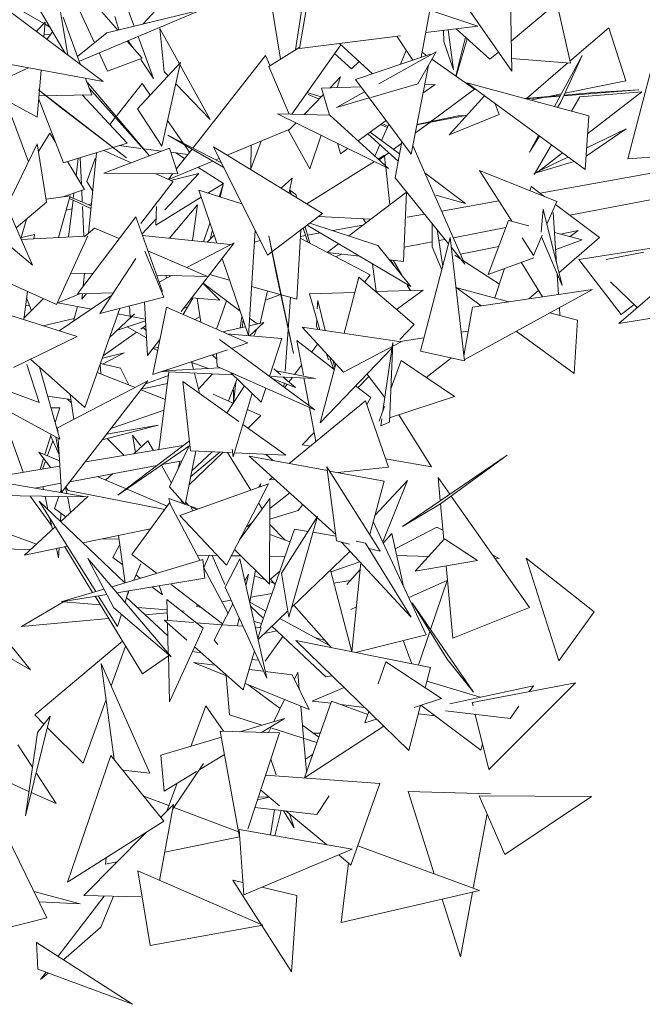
# Model space of a CAD drawing. Header units: millimetres. Extents: x -14485 to 13127, y -18923 to 3272.
# Tile 104 of 119: x 12238 to 12405, y 1885 to 2150. Entities that reach past the tile are written whole.
import ezdxf

# ---------------------------------------------------------------- set-up
doc = ezdxf.new("R2010")
doc.units = ezdxf.units.MM
doc.layers.add('G-IMPT', color=7, linetype='Continuous', lineweight=5)

# ---------------------------------------------------------------- blocks, each defined once
blk = doc.blocks.new('ÁRVORES ORNAMENTAIS - Pequeno e Médio Porte - Ipê-roxo-2865575-CORTE_CALÇADA')
at = {"layer": 'G-IMPT', "color": 253, "true_color": 0xaaaaaa}
for p, q in [((8563.34, 2163.17), (8567.25, 2139.02)), ((8628.77, 2164.4), (8629.33, 2135.8)), ((8650.81, 2162.08), (8629.17, 2143.83)), ((8498.07, 2160.04), (8509.42, 2140.63)), ((8510.13, 2140.1), (8506.7, 2160.53)), ((8572.33, 2141.93), (8575.54, 2160.55)), ((8620.25, 2147.88), (8578.96, 2161.71)), ((8503.69, 2148.59), (8485.76, 2158.89)), ((8530.39, 2148.47), (8539, 2157.97)), ((8517.29, 2143.45), (8512.31, 2154.22)), ((8523.52, 2146.81), (8515.17, 2156.4)), ((8525.18, 2155.28), (8527.94, 2147.88)), ((8629.33, 2135.8), (8615.22, 2156.08)), ((8645.08, 2137.96), (8641.43, 2154.17)), ((8519.62, 2133.02), (8491.57, 2153.96)), ((8513.23, 2138.45), (8546, 2152.24)), ((8546, 2152.24), (8520.57, 2146.1)), ((8572.98, 2152.52), (8571.28, 2141.56)), ((8604.97, 2139.53), (8607.27, 2151.63)), ((8504.05, 2148.97), (8501.62, 2146.45)), ((8504.05, 2148.97), (8503.71, 2144.89)), ((8508.84, 2150.31), (8513.56, 2137.54)), ((8522.76, 2150.48), (8523.81, 2146.88)), ((8505.31, 2147.65), (8504.01, 2148.4)), ((8504.54, 2144.28), (8506.05, 2146.39)), ((8540.08, 2137.79), (8534.85, 2147.25)), ((8536.03, 2135.63), (8534.85, 2147.25)), ((8606.23, 2146.14), (8620.25, 2147.88)), ((8611.01, 2146.73), (8611.05, 2143.75)), ((8613.68, 2136.17), (8612.24, 2146.88)), ((8614.4, 2147.15), (8623.44, 2139)), ((8655.37, 2147.46), (8644.96, 2138.5)), ((8659.92, 2133.22), (8655.37, 2147.46)), ((8503.77, 2145.54), (8505.55, 2145.69)), ((8512.74, 2139.76), (8520.57, 2146.1)), ((8530.09, 2139.27), (8526.09, 2143.86)), ((8527.46, 2142.29), (8526.33, 2143.96)), ((8528.98, 2145.08), (8533.17, 2133.84)), ((8572.33, 2141.93), (8599.43, 2145.29)), ((8602.74, 2138.77), (8598.5, 2145.18)), ((8613.68, 2136.17), (8611.05, 2143.75)), ((8616.88, 2144.91), (8614.27, 2134.54)), ((8617.39, 2144.45), (8614.42, 2134.43)), ((8564.13, 2137.05), (8572.39, 2142.26)), ((8570.24, 2124.28), (8583.42, 2142.91)), ((8591.92, 2135.08), (8583.04, 2143.26)), ((8593.67, 2132.42), (8609.01, 2141.02)), ((8599.48, 2137.66), (8601.02, 2141.37)), ((8604.11, 2132.43), (8609.01, 2141.02)), ((8606.48, 2140.04), (8605.24, 2140.92)), ((8625.75, 2140.94), (8623.44, 2139)), ((8479.44, 2140.38), (8519.62, 2133.02)), ((8520.82, 2135.8), (8518.56, 2140.69)), ((8530.09, 2139.27), (8520.82, 2135.8)), ((8533.17, 2133.84), (8529.74, 2138.91)), ((8563.22, 2140.04), (8543.7, 2115.15)), ((8564.42, 2137.23), (8563.22, 2140.04)), ((8581.73, 2140.52), (8586.33, 2136.47)), ((8588.34, 2138.38), (8586.33, 2136.47)), ((8587.39, 2133.54), (8607.51, 2140.39)), ((8619.34, 2130.95), (8607.88, 2139.05)), ((8645.08, 2137.96), (8629.26, 2139.17)), ((8640.76, 2126.33), (8648.25, 2140.04)), ((8642.5, 2127.47), (8648.25, 2140.04)), ((8482.55, 2128.9), (8499.54, 2136.7)), ((8502.97, 2136.07), (8501.9, 2123.47)), ((8528.81, 2125.72), (8540.43, 2138.16)), ((8540.43, 2138.16), (8535.41, 2115.7)), ((8537.07, 2134.56), (8536.03, 2135.63)), ((8548.36, 2122.83), (8540.27, 2137.45)), ((8569.52, 2124.3), (8564.13, 2137.05)), ((8606.93, 2137.37), (8602.36, 2113.48)), ((8644.39, 2138.01), (8633.19, 2128.36)), ((8666.66, 2135.91), (8660.45, 2112.29)), ((8514.91, 2133.88), (8516.54, 2129.49)), ((8580.54, 2131.33), (8583.37, 2134.25)), ((8583.37, 2134.25), (8582.41, 2131.39)), ((8587.39, 2133.54), (8602.36, 2113.48)), ((8659.92, 2133.22), (8643.61, 2129.89)), ((8501.9, 2123.47), (8487.63, 2131.23)), ((8502.22, 2130.78), (8525.86, 2112.54)), ((8502.22, 2130.78), (8508.01, 2126.27)), ((8532.07, 2113.1), (8515.29, 2132.87)), ((8515.9, 2131.21), (8532.03, 2113.08)), ((8530.07, 2132.47), (8523.11, 2123.65)), ((8532.12, 2129.5), (8530.07, 2132.47)), ((8548.36, 2122.83), (8539.14, 2132.4)), ((8578.26, 2131.26), (8588.84, 2131.6)), ((8580.35, 2124.01), (8578.26, 2131.26)), ((8604.11, 2132.43), (8591.46, 2128.72)), ((8605.49, 2129.86), (8608.74, 2132.24)), ((8605.93, 2132.15), (8608.74, 2132.24)), ((8619.34, 2130.95), (8607.55, 2122.24)), ((8650.04, 2123.83), (8617.27, 2132.64)), ((8649.03, 2109.39), (8617.27, 2132.64)), ((8663.45, 2130.77), (8643.28, 2129.18)), ((8651.43, 2130.05), (8663.45, 2130.77)), ((8502.31, 2128.32), (8508.96, 2111.2)), ((8502.39, 2129.2), (8516.54, 2129.49)), ((8526.11, 2116.48), (8513.95, 2129.44)), ((8573.61, 2124.19), (8578.76, 2129.5)), ((8574.33, 2130.07), (8578.19, 2128.91)), ((8574.66, 2129.5), (8577.58, 2128.29)), ((8582.26, 2126.02), (8589.83, 2130.27)), ((8591.07, 2128.61), (8582.26, 2126.02)), ((8621.99, 2129.19), (8612.48, 2118.67)), ((8642.36, 2129.26), (8632.93, 2128.43)), ((8642.28, 2129.1), (8633.11, 2128.38)), ((8638.18, 2128.78), (8634.46, 2128.02)), ((8642.59, 2129.68), (8639.24, 2129)), ((8651.43, 2130.05), (8643.36, 2129.35)), ((8647.58, 2128.88), (8645.35, 2125.09)), ((8664.24, 2130.25), (8647.58, 2128.88)), ((8664.24, 2130.25), (8649.71, 2119.09)), ((8494.49, 2125.13), (8499.57, 2111.49)), ((8525.86, 2112.54), (8508.01, 2126.27)), ((8528.81, 2125.72), (8535.41, 2115.7)), ((8624.89, 2127.06), (8625.95, 2124.14)), ((8641.63, 2126.09), (8642.5, 2127.47)), ((8522.88, 2123.36), (8521.41, 2121.49)), ((8541.14, 2116.46), (8536.94, 2122.53)), ((8566.44, 2124.38), (8580.45, 2124)), ((8566.44, 2124.38), (8596.2, 2109.71)), ((8580.45, 2124), (8596.2, 2109.71)), ((8588.09, 2117.07), (8595.58, 2122.57)), ((8603.87, 2121.38), (8616.97, 2123.94)), ((8603.88, 2121.45), (8614.95, 2123.82)), ((8612.48, 2118.67), (8625.95, 2124.14)), ((8614.95, 2123.82), (8616.97, 2123.94)), ((8650.04, 2123.83), (8649.03, 2109.39)), ((8569.74, 2120.21), (8552.93, 2113.26)), ((8569.41, 2119.87), (8571.41, 2121.93)), ((8569.41, 2119.87), (8575.1, 2109.62)), ((8594.05, 2121.45), (8595.89, 2120.69)), ((8596.29, 2121.61), (8594.38, 2117.16)), ((8594.47, 2121.76), (8596.03, 2121.01)), ((8607.29, 2122.05), (8603.46, 2119.21)), ((8649.28, 2113), (8660.05, 2120.32)), ((8649.44, 2115.19), (8660.05, 2120.32)), ((8505.3, 2119.18), (8502.25, 2114.23)), ((8505.3, 2119.18), (8506.8, 2116.75)), ((8552.01, 2109.95), (8537.01, 2118.59)), ((8551.39, 2111.19), (8537.01, 2118.59)), ((8578.12, 2118.62), (8575.1, 2109.62)), ((8598.83, 2111.63), (8590.66, 2118.95)), ((8599.17, 2113.57), (8591.32, 2119.44)), ((8634.05, 2114.03), (8636.52, 2118.55)), ((8634.05, 2114.03), (8636.77, 2118.36)), ((8501.91, 2116.29), (8493.56, 2099.16)), ((8501.91, 2116.29), (8504.45, 2100.65)), ((8526.11, 2116.48), (8508.96, 2111.2)), ((8519.77, 2114.53), (8527.17, 2111.21)), ((8537.39, 2115.14), (8519.8, 2108.39)), ((8529.74, 2115.06), (8523.96, 2115.81)), ((8535.31, 2114.34), (8530.48, 2114.97)), ((8537.39, 2115.14), (8539.67, 2108.2)), ((8543.48, 2114.87), (8539.25, 2109.48)), ((8542.82, 2114.03), (8541.43, 2116.04)), ((8563.73, 2086.4), (8549.24, 2115.52)), ((8578.55, 2097.6), (8549.24, 2115.52)), ((8559.23, 2109.56), (8562.08, 2117.04)), ((8559.23, 2109.56), (8559.37, 2115.92)), ((8583.35, 2113.59), (8582.52, 2116.45)), ((8583.35, 2113.59), (8585.35, 2115.06)), ((8593.9, 2116.05), (8592.59, 2112.99)), ((8599.68, 2116.42), (8597.51, 2114.81)), ((8598.04, 2107.18), (8599.77, 2116.94)), ((8602.81, 2115.84), (8616.76, 2084.01)), ((8640.01, 2115.99), (8635.35, 2108.05)), ((8644.92, 2097.12), (8745.36, 2116.49)), ((8512.36, 2107.74), (8512.94, 2112.42)), ((8513.77, 2105.44), (8513.43, 2112.57)), ((8517.48, 2112.35), (8515.2, 2106.15)), ((8517.79, 2113.92), (8515.66, 2092.26)), ((8542.35, 2113.42), (8537.75, 2114.02)), ((8539.15, 2113.84), (8541.49, 2112.33)), ((8550.8, 2112.39), (8549.84, 2111.99)), ((8595.16, 2113.28), (8593.45, 2112.21)), ((8596.28, 2113.91), (8593.69, 2111.99)), ((8595.47, 2110.38), (8595.18, 2113.09)), ((8635.28, 2108.34), (8644.42, 2112.76)), ((8642.91, 2113.87), (8636.47, 2108.91)), ((8660.45, 2112.29), (8686.12, 2114.21)), ((8510.02, 2111.53), (8514.65, 2104.02)), ((8549.04, 2111.66), (8537.14, 2106.75)), ((8545.08, 2110.02), (8551.92, 2105.62)), ((8592.43, 2111.57), (8574.32, 2100.19)), ((8596.58, 2099.9), (8595.5, 2110.05)), ((8641.4, 2100.81), (8620.71, 2109.16)), ((8629.34, 2095.52), (8620.71, 2109.16)), ((8635.28, 2108.34), (8646.11, 2111.53)), ((8636.97, 2103.02), (8685.16, 2111.71)), ((8539.67, 2108.2), (8519.8, 2108.39)), ((8533.76, 2108.26), (8538.46, 2106.15)), ((8536.15, 2098.6), (8545.31, 2108.34)), ((8538.26, 2108.22), (8537.12, 2106.75)), ((8537.73, 2106.48), (8545.31, 2108.34)), ((8570.41, 2107.06), (8567.45, 2104.39)), ((8569.54, 2103.11), (8570.41, 2107.06)), ((8598.04, 2107.18), (8612.38, 2089.43)), ((8616.9, 2100.31), (8606.06, 2108.42)), ((8514.65, 2104.02), (8508.56, 2102)), ((8516.8, 2103.78), (8515.2, 2106.15)), ((8538.46, 2106.15), (8529.74, 2094.92)), ((8547.76, 2103.06), (8551.92, 2105.62)), ((8550.75, 2102.11), (8551.88, 2105.38)), ((8551.07, 2102.01), (8551.88, 2105.38)), ((8570.13, 2102.75), (8569.74, 2103.88)), ((8569.74, 2103.88), (8571.39, 2102.67)), ((8634.54, 2104.83), (8634.18, 2103.72)), ((8634.54, 2104.83), (8638.22, 2102.1)), ((8510.76, 2102.3), (8504.33, 2101.42)), ((8510.76, 2102.3), (8507.64, 2091.15)), ((8511.54, 2101.21), (8510.58, 2101.66)), ((8516.39, 2099.64), (8510.68, 2102.04)), ((8511.6, 2101.65), (8511.77, 2103.07)), ((8514.01, 2100.64), (8513.86, 2103.76)), ((8533.79, 2094.44), (8545.95, 2101.94)), ((8556.88, 2100.16), (8545.3, 2103.84)), ((8545.3, 2103.84), (8550.14, 2089.63)), ((8571.63, 2101.83), (8571.39, 2102.67)), ((8601.07, 2103.29), (8585.58, 2091.57)), ((8600.29, 2084.69), (8601.07, 2103.29)), ((8608.97, 2102.53), (8616.9, 2100.31)), ((8493.93, 2099.14), (8500.62, 2083.75)), ((8496.26, 2093.77), (8504.45, 2100.65)), ((8511.25, 2098.88), (8509.69, 2098.49)), ((8510.31, 2091.29), (8511.54, 2101.21)), ((8516.32, 2098.95), (8511.57, 2101.19)), ((8514.45, 2091.51), (8514.06, 2099.51)), ((8516.44, 2100.15), (8515.65, 2099.96)), ((8533.79, 2094.44), (8533.9, 2099.45)), ((8544.92, 2099.9), (8537.4, 2090.97)), ((8544.92, 2099.9), (8543.65, 2090.32)), ((8610.52, 2098.25), (8625.86, 2101.02)), ((8637.2, 2092.55), (8637.73, 2098.79)), ((8642.84, 2078.25), (8637.73, 2098.79)), ((8641.4, 2100.81), (8638.75, 2094.69)), ((8641.04, 2100), (8652.92, 2091.17)), ((8497.56, 2090.79), (8499.06, 2096.12)), ((8512.73, 2076.07), (8528.37, 2096.71)), ((8528.37, 2096.71), (8535.53, 2076.67)), ((8530.02, 2092.09), (8533.83, 2096.14)), ((8563.73, 2086.4), (8578.55, 2097.6)), ((8591.48, 2096.04), (8577.44, 2096.77)), ((8589.44, 2096.14), (8590.17, 2095.05)), ((8601.25, 2096.58), (8605.92, 2097.42)), ((8640.49, 2097.83), (8641.37, 2084.15)), ((8486.14, 2095.87), (8500.62, 2083.75)), ((8514.54, 2091.3), (8517.34, 2093.7)), ((8523.94, 2090.86), (8517.34, 2093.7)), ((8546.55, 2090.01), (8548.29, 2095.04)), ((8574.55, 2089.91), (8573.28, 2093.62)), ((8575.09, 2089.63), (8573.84, 2094.04)), ((8602.24, 2077.96), (8574.37, 2094.44)), ((8593.4, 2088.98), (8575.15, 2095.03)), ((8581.32, 2092.99), (8589.36, 2094.44)), ((8607.96, 2094.9), (8607.97, 2088.62)), ((8613.66, 2091.09), (8627.75, 2093.81)), ((8628.49, 2095.75), (8622.96, 2081.23)), ((8628.49, 2095.75), (8633.92, 2094.31)), ((8687.78, 2093.59), (8658.04, 2068.09)), ((8497.63, 2090.62), (8514.81, 2091.53)), ((8497.66, 2091.15), (8501.18, 2091.92)), ((8501.04, 2090.8), (8501.18, 2091.92)), ((8507.13, 2073.15), (8515.55, 2091.57)), ((8530.15, 2091.73), (8553.83, 2089.24)), ((8549.42, 2091.74), (8547.56, 2089.9)), ((8548.34, 2090.67), (8548.94, 2093.16)), ((8560.41, 2093.07), (8558.67, 2064.8)), ((8566.1, 2081.55), (8564.06, 2091.58)), ((8564.06, 2091.58), (8570.73, 2060)), ((8571.59, 2074.6), (8572.69, 2093.17)), ((8591.27, 2081.17), (8572.56, 2090.96)), ((8572.58, 2091.41), (8573.95, 2091.66)), ((8574.48, 2091.75), (8577.88, 2092.37)), ((8604.83, 2060.61), (8612.83, 2091.13)), ((8610.79, 2083.37), (8609.28, 2093.26)), ((8616.6, 2058.07), (8612.83, 2091.13)), ((8635.13, 2086.35), (8632.15, 2091.08)), ((8637.49, 2091.79), (8635.13, 2086.35)), ((8642.84, 2078.25), (8637.31, 2091.37)), ((8640.83, 2092.48), (8648.23, 2090.52)), ((8652.92, 2091.17), (8641.98, 2081.69)), ((8642.38, 2092.07), (8647.18, 2093.03)), ((8644.98, 2091.38), (8647.18, 2093.03)), ((8647.38, 2085.29), (8682.43, 2090.77)), ((8540.58, 2071.28), (8554.78, 2089.74)), ((8542.07, 2083.08), (8554.78, 2089.74)), ((8560.22, 2089.92), (8561.76, 2090.36)), ((8582.78, 2089.46), (8579.76, 2087.17)), ((8593.4, 2088.98), (8602.24, 2077.96)), ((8600.45, 2088.54), (8607.97, 2089.99)), ((8610.57, 2082.51), (8607.97, 2088.62)), ((8609.73, 2090.33), (8611.39, 2090.65)), ((8613.13, 2088.51), (8616.76, 2084.01)), ((8615.57, 2086.72), (8625.83, 2088.77)), ((8641.13, 2087.91), (8648.23, 2090.52)), ((8518.75, 2070.75), (8528.38, 2085.53)), ((8535.9, 2075.16), (8530.83, 2087.45)), ((8547.6, 2080.71), (8531.64, 2087.56)), ((8551.54, 2085.52), (8558.6, 2064.81)), ((8588.43, 2086.13), (8579.76, 2087.17)), ((8582.07, 2085.98), (8583.58, 2086.71)), ((8614.03, 2086.41), (8615.69, 2085.33)), ((8622.96, 2081.23), (8635.21, 2085.73)), ((8654.71, 2085.21), (8664.83, 2087.19)), ((8591.97, 2084.03), (8592.89, 2076.62)), ((8600.29, 2084.69), (8596.47, 2085.16)), ((8596.73, 2085.12), (8597.81, 2083.48)), ((8597.46, 2085.04), (8599.79, 2081.01)), ((8616.37, 2084.89), (8626, 2078.62)), ((8627.38, 2082.85), (8624.8, 2074.92)), ((8631.88, 2084.51), (8637.59, 2075.24)), ((8658.71, 2070.45), (8647.38, 2085.29)), ((8507.13, 2073.15), (8488.33, 2081.63)), ((8510.99, 2081.59), (8516.81, 2081.45)), ((8514.61, 2081.51), (8514.27, 2078.11)), ((8533.97, 2081.04), (8547.6, 2080.71)), ((8534.63, 2079.19), (8537.98, 2080.94)), ((8536.65, 2080.25), (8536.53, 2080.98)), ((8553.52, 2079.7), (8548.21, 2081.2)), ((8566.1, 2081.55), (8570.73, 2060)), ((8588.27, 2080.47), (8584.29, 2065.45)), ((8588.27, 2080.47), (8603.13, 2067.77)), ((8591.27, 2081.17), (8589.77, 2079.18)), ((8641.55, 2081.29), (8641.9, 2075.88)), ((8546.42, 2078.87), (8550.92, 2074.34)), ((8556.34, 2071.43), (8546.46, 2078.92)), ((8571.59, 2074.6), (8559.49, 2078.02)), ((8601.25, 2078.5), (8602.16, 2076.93)), ((8601.25, 2078.28), (8602.14, 2076.93)), ((8628.55, 2073.91), (8614.35, 2077.74)), ((8621.08, 2072.81), (8614.36, 2077.69)), ((8655.83, 2079.24), (8663.01, 2072.35)), ((8498.32, 2069.12), (8499.27, 2076.7)), ((8499.06, 2075), (8500.38, 2071.5)), ((8513.54, 2076.09), (8507.41, 2073.64)), ((8507.81, 2066.11), (8521.97, 2075.69)), ((8512.73, 2076.07), (8522.38, 2076.32)), ((8515.14, 2076.14), (8513.92, 2074.57)), ((8514.08, 2076.11), (8513.92, 2074.57)), ((8518.75, 2070.75), (8535.9, 2075.16)), ((8543.69, 2074.91), (8541.07, 2070.49)), ((8543.39, 2074.94), (8550.92, 2074.34)), ((8544.89, 2074.82), (8545.87, 2068.39)), ((8561.82, 2068.16), (8563.73, 2076.82)), ((8567.21, 2075.84), (8563.18, 2074.32)), ((8569.89, 2075.08), (8568.45, 2055.25)), ((8575.04, 2076.03), (8587.2, 2076.43)), ((8577.78, 2066.41), (8575.04, 2076.03)), ((8592.78, 2076.62), (8605.55, 2077.05)), ((8598.42, 2071.8), (8605.55, 2077.05)), ((8616.57, 2058.31), (8651, 2077.21)), ((8618.77, 2072.47), (8651, 2077.21)), ((8636.53, 2076.96), (8633.94, 2074.7)), ((8498.36, 2069.47), (8503.61, 2074.74)), ((8498.78, 2072.82), (8499.84, 2072.94)), ((8516.45, 2071.96), (8507.41, 2073.64)), ((8512.76, 2072.64), (8511.64, 2068.7)), ((8526.73, 2072.8), (8526.87, 2069.79)), ((8530.74, 2073.83), (8531.52, 2059.5)), ((8536.64, 2072.44), (8532.94, 2054.4)), ((8536.64, 2072.44), (8558.49, 2062.84)), ((8542.27, 2072.53), (8541.29, 2072.2)), ((8552.78, 2074.13), (8550.08, 2066.54)), ((8577.12, 2071.98), (8577.22, 2074.25)), ((8579.27, 2066.19), (8577.22, 2074.25)), ((8616.45, 2059.36), (8618.77, 2072.47)), ((8642.13, 2072.35), (8642.27, 2070.21)), ((8695.73, 2074.11), (8658.04, 2068.09)), ((8658.71, 2070.45), (8662.19, 2073.14)), ((8492.59, 2070.93), (8512.65, 2064.58)), ((8524.13, 2072.13), (8514.73, 2045.51)), ((8527.32, 2069.93), (8521.36, 2064.3)), ((8526.86, 2070.02), (8523.6, 2070.63)), ((8526.87, 2069.79), (8528.01, 2070.61)), ((8530.99, 2069.25), (8527.12, 2069.97)), ((8545.64, 2069.91), (8544.25, 2069.1)), ((8556.4, 2066.88), (8556.88, 2069.84)), ((8647.02, 2068.93), (8639.56, 2070.94)), ((8511.84, 2069.4), (8503.48, 2067.48)), ((8531.01, 2068.79), (8523.45, 2066.27)), ((8526.06, 2067.14), (8531.26, 2064.19)), ((8529.74, 2066.59), (8531.08, 2067.54)), ((8530.33, 2067.01), (8531.15, 2066.18)), ((8551.78, 2065.79), (8557.78, 2067.21)), ((8556.97, 2067.02), (8557.19, 2068.93)), ((8558.84, 2067.46), (8562.74, 2068.38)), ((8562.74, 2068.38), (8558.95, 2064.77)), ((8560.93, 2067.95), (8558.96, 2069.45)), ((8584.13, 2055.03), (8573.08, 2067.1)), ((8599.66, 2063.19), (8573.08, 2067.1)), ((8576.91, 2067.39), (8576.99, 2069.16)), ((8577.28, 2066.48), (8576.91, 2067.39)), ((8603.13, 2067.77), (8599.31, 2063.77)), ((8647.02, 2068.93), (8646.1, 2054.65)), ((8495.51, 2056.29), (8512.65, 2064.58)), ((8519.63, 2059.4), (8528.54, 2065.74)), ((8567.57, 2064), (8552.84, 2065.32)), ((8560.88, 2066.61), (8560.12, 2064.67)), ((8615.73, 2065.73), (8617.63, 2066.02)), ((8646.1, 2054.65), (8630.51, 2065.97)), ((8531.52, 2059.5), (8534.81, 2063.77)), ((8532.94, 2061.35), (8534.44, 2061.7)), ((8550.84, 2063.77), (8576.43, 2044.87)), ((8554.07, 2061.39), (8558.49, 2062.84)), ((8564.3, 2053.83), (8567.57, 2064)), ((8571.66, 2063.53), (8573.4, 2054.18)), ((8571.66, 2063.53), (8581.6, 2055.85)), ((8577.22, 2062.58), (8575.63, 2060.46)), ((8584.13, 2055.03), (8599.66, 2063.19)), ((8597.41, 2062.94), (8594.74, 2044.66)), ((8597.41, 2062.94), (8596.48, 2041.59)), ((8599.4, 2063.23), (8605.77, 2064.21)), ((8525.28, 2060.23), (8519.42, 2058.78)), ((8519.44, 2057.18), (8525.28, 2060.23)), ((8532.93, 2061.33), (8534.26, 2060.85)), ((8532.94, 2054.4), (8552.98, 2061.02)), ((8550.13, 2058.5), (8548.91, 2059.68)), ((8550.21, 2056.5), (8550.06, 2060.06)), ((8597.21, 2061.58), (8577.92, 2041.43)), ((8580.08, 2058.3), (8579.61, 2059.97)), ((8604.83, 2060.61), (8616.6, 2058.07)), ((8502.48, 2046.86), (8471.78, 2057.89)), ((8502.48, 2046.86), (8499.15, 2057.08)), ((8500.1, 2058.51), (8514.73, 2045.51)), ((8502.54, 2056.34), (8507.98, 2036.98)), ((8518.85, 2057.19), (8518.96, 2054.56)), ((8518.9, 2057.3), (8524.28, 2056.09)), ((8543.13, 2057.68), (8547.89, 2055.97)), ((8543.85, 2055.78), (8543.33, 2057.84)), ((8550.21, 2056.5), (8576.43, 2044.87)), ((8572.9, 2056.86), (8571.03, 2054.38)), ((8582.11, 2057.24), (8577.92, 2041.43)), ((8581.68, 2055.64), (8580.48, 2058.59)), ((8581.83, 2056.18), (8581.34, 2058.08)), ((8599.65, 2058.18), (8596.87, 2050.52)), ((8613.95, 2048.43), (8599.65, 2058.18)), ((8606.38, 2053.59), (8613.16, 2058.81)), ((8518.05, 2054.91), (8528.17, 2050.92)), ((8526.48, 2051.59), (8524.28, 2056.09)), ((8537.17, 2054.11), (8530.85, 2051.74)), ((8534.59, 2034.2), (8537.29, 2055.04)), ((8554.5, 2054.29), (8535.16, 2055.14)), ((8535.93, 2055.39), (8551.06, 2056.13)), ((8545.47, 2049.34), (8544.11, 2054.74)), ((8545.18, 2050.46), (8548.97, 2054.53)), ((8562.08, 2046.97), (8553.89, 2054.87)), ((8576.62, 2053.31), (8564.3, 2053.85)), ((8565.49, 2055.86), (8567.33, 2054.26)), ((8576.62, 2053.31), (8566.11, 2055.32)), ((8567.98, 2053.69), (8571.25, 2050.85)), ((8590.98, 2053.82), (8588.06, 2050.85)), ((8595.26, 2048.22), (8590.45, 2054.52)), ((8507.98, 2036.98), (8481.96, 2051.15)), ((8507.37, 2040.02), (8531.6, 2052.72)), ((8508.47, 2022.73), (8531.6, 2052.72)), ((8536.89, 2051.94), (8529.87, 2050.47)), ((8543.08, 2033.92), (8541.03, 2052.52)), ((8541.03, 2052.52), (8556.08, 2041.73)), ((8557.53, 2051.36), (8552.93, 2044.17)), ((8555.61, 2053.21), (8553.3, 2047.33)), ((8554.59, 2046.79), (8555.24, 2052.25)), ((8565.49, 2053.17), (8571.25, 2050.85)), ((8568.22, 2052.07), (8568.14, 2051)), ((8569.03, 2051.74), (8568.35, 2050.84)), ((8570.42, 2053.58), (8569.5, 2052.37)), ((8573.54, 2053.45), (8574.93, 2045.98)), ((8587.41, 2051.35), (8591.51, 2048.19)), ((8510.96, 2047.63), (8504.71, 2048.6)), ((8511.72, 2042.3), (8510.76, 2049.04)), ((8529.74, 2050.3), (8536.34, 2047.7)), ((8549.2, 2049.09), (8554.54, 2046.69)), ((8559.65, 2049.32), (8554.55, 2032.25)), ((8554.64, 2050.25), (8554.59, 2046.79)), ((8562.08, 2046.97), (8563.29, 2050.7)), ((8613.95, 2048.43), (8596.54, 2042.77)), ((8511.08, 2046.76), (8510.06, 2047.77)), ((8590.1, 2047.33), (8569.58, 2030.48)), ((8596.2, 2029.48), (8590.1, 2047.33)), ((8590.44, 2046.33), (8591.51, 2048.19)), ((8595.15, 2045.79), (8593.73, 2041.86)), ((8491.85, 2045.42), (8498.12, 2028.12)), ((8505.61, 2045.41), (8507.97, 2045.4)), ((8507.97, 2045.4), (8506.71, 2041.48)), ((8521.72, 2039.9), (8535.97, 2044.83)), ((8558.35, 2044.98), (8561.97, 2043.35)), ((8561.97, 2043.35), (8558.51, 2040)), ((8575.02, 2045.5), (8576.72, 2036.35)), ((8599.03, 2043.58), (8607.82, 2029.59)), ((8534.36, 2040.81), (8519.34, 2036.83)), ((8534.36, 2040.81), (8520.51, 2038.34)), ((8557.16, 2040.96), (8568.7, 2032.69)), ((8594.42, 2042.45), (8594.15, 2040.61)), ((8594.15, 2040.61), (8596.48, 2041.59)), ((8505.68, 2038.23), (8503.96, 2032.88)), ((8507.83, 2032.79), (8505.54, 2037.82)), ((8507.37, 2040.02), (8507.44, 2038.88)), ((8529.74, 2035.23), (8527.47, 2038.07)), ((8527.47, 2038.07), (8528.27, 2033.45)), ((8576.26, 2038.84), (8573.01, 2035.53)), ((8504.65, 2032.6), (8506.12, 2036.54)), ((8507.82, 2032.93), (8506.91, 2037.56)), ((8507.55, 2037.21), (8508.47, 2022.73)), ((8514.87, 2030.91), (8541.13, 2035.29)), ((8525.28, 2032.65), (8520.71, 2037.19)), ((8542.79, 2036.55), (8523.58, 2022)), ((8542.92, 2035.33), (8523.58, 2022)), ((8531.65, 2036.58), (8527.87, 2033.08)), ((8531.65, 2036.58), (8533.11, 2033.95)), ((8542.72, 2035.19), (8537.47, 2024.18)), ((8575.26, 2035.15), (8573.01, 2035.53)), ((8502.33, 2033.57), (8507.93, 2031.22)), ((8502.33, 2033.57), (8505.57, 2029.36)), ((8541.61, 2019.46), (8544.5, 2033.85)), ((8551.8, 2033.5), (8542.65, 2024.65)), ((8543.08, 2033.92), (8554.03, 2033.4)), ((8550.96, 2033.54), (8543.1, 2026.9)), ((8548.92, 2033.64), (8543.42, 2028.5)), ((8553.04, 2033.44), (8559.23, 2023.34)), ((8554.27, 2034.35), (8554.55, 2032.25)), ((8554.88, 2033.36), (8568.7, 2032.69)), ((8565.19, 2031.3), (8563.43, 2032.94)), ((8599.95, 2013.59), (8628.11, 2032.68)), ((8610.23, 2019.64), (8628.11, 2032.68)), ((8503.64, 2031.87), (8502.68, 2028.88)), ((8503.3, 2028.98), (8504.02, 2030.91)), ((8510.69, 2025.61), (8534.07, 2029.94)), ((8535.26, 2030.05), (8537.95, 2025.19)), ((8535.49, 2030.21), (8540.81, 2031.2)), ((8540.2, 2030.91), (8539.68, 2028.82)), ((8579.84, 2028.57), (8558.8, 2032.49)), ((8582.05, 2011.44), (8558.8, 2032.49)), ((8607.82, 2029.59), (8595.44, 2031.7)), ((8515.03, 2021.51), (8478.73, 2027.69)), ((8487.05, 2026.27), (8508.02, 2029.77)), ((8522.09, 2027.72), (8520.26, 2026.03)), ((8579.7, 2029.62), (8582.27, 2009.7)), ((8579.7, 2029.62), (8594.03, 2006.95)), ((8595.03, 2025.74), (8580.43, 2028.46)), ((8596.2, 2029.48), (8582.61, 2028.06)), ((8501.25, 2023.86), (8508.31, 2025.17)), ((8518.03, 2026.97), (8536.81, 2019.07)), ((8563.97, 2025.03), (8540.19, 2016.57)), ((8563.97, 2025.03), (8552.76, 2003.24)), ((8562, 2025), (8561.45, 2024.13)), ((8562, 2025), (8561.66, 2024.21)), ((8565.09, 2026.8), (8564.29, 2026.14)), ((8565.49, 2026.26), (8564.29, 2026.14)), ((8595.03, 2025.74), (8591.2, 2011.43)), ((8592.57, 2016.54), (8601.33, 2025.91)), ((8601.33, 2025.91), (8594.7, 2009.47)), ((8612.71, 2022.24), (8609.54, 2026.75)), ((8610.11, 2020.48), (8609.54, 2026.75)), ((8476.2, 2022.14), (8515.03, 2021.51)), ((8503.46, 2024.27), (8503.64, 2023.45)), ((8508.07, 2022.7), (8508.41, 2023.66)), ((8509.9, 2022.39), (8509.55, 2024.14)), ((8509.57, 2024.16), (8510.26, 2023.26)), ((8536.16, 2018.18), (8510.26, 2023.26)), ((8541.61, 2019.46), (8537.47, 2024.18)), ((8564.39, 2018.39), (8569.72, 2022.6)), ((8500, 2021.76), (8505.75, 2013.86)), ((8525.4, 1998.44), (8502.48, 2020.34)), ((8517.61, 1996.11), (8502.48, 2020.34)), ((8504.03, 2021.69), (8504.81, 2018.12)), ((8506.55, 2018.43), (8507.69, 2021.63)), ((8515.57, 2021.69), (8508.21, 2014.87)), ((8510.85, 2017.55), (8510.06, 2021.59)), ((8537.44, 2019.93), (8527.3, 2006.1)), ((8537.6, 2019.64), (8537.29, 2021.07)), ((8545.05, 2018.3), (8537.29, 2021.07)), ((8537.44, 2019.93), (8545.6, 2004.5)), ((8540.27, 2020.98), (8540.95, 2019.76)), ((8542.52, 2019.2), (8541.75, 2020.16)), ((8564.4, 2021.12), (8556.22, 2009.97)), ((8561.33, 2019.91), (8562.33, 2018.29)), ((8564.4, 2021.12), (8564.31, 1998.13)), ((8572.02, 2017.91), (8573.19, 2019.46)), ((8599.95, 2013.59), (8610.23, 2019.64)), ((8611.07, 2010.02), (8610.19, 2019.64)), ((8634.08, 1991.86), (8613.07, 2021.72)), ((8501.73, 2008.86), (8479.38, 2016.95)), ((8506.55, 2018.43), (8509.61, 2016.17)), ((8508.13, 2014.94), (8508.24, 2017.18)), ((8543.19, 2018.9), (8543.67, 2017.81)), ((8543.19, 2018.9), (8544.66, 2018.16)), ((8564.38, 2015.51), (8572.02, 2017.91)), ((8505.32, 2015.79), (8505.98, 2012.8)), ((8552.76, 2003.24), (8540.19, 2016.57)), ((8558.35, 2013.61), (8559.64, 2014.63)), ((8564.48, 2014.05), (8568.48, 2009.92)), ((8577.17, 2016.25), (8567.5, 2001.09)), ((8577.17, 2016.25), (8569.51, 1989.23)), ((8606.34, 1984.49), (8592.14, 2014.96)), ((8506.75, 2013.51), (8498.49, 2005.87)), ((8514.19, 2009.16), (8532.33, 2012.96)), ((8558.35, 2013.61), (8559.05, 2013.83)), ((8571.03, 2012.89), (8561.79, 1986.42)), ((8569.82, 2009.44), (8564.36, 2011.39)), ((8571.03, 2012.89), (8574.63, 2012.27)), ((8575.97, 2012.03), (8582.11, 2010.97)), ((8594.85, 2009.16), (8597.1, 2011.72)), ((8600.14, 1997.95), (8597.1, 2011.72)), ((8609.2, 2013.36), (8598.02, 2007.54)), ((8609.2, 2013.36), (8610.84, 2012.55)), ((8523.91, 2010.15), (8519.49, 2010.27)), ((8522.24, 2005.24), (8524.1, 2008.76)), ((8525.53, 1998.48), (8523.77, 2011.16)), ((8582.27, 2009.7), (8585.8, 2008.87)), ((8583.64, 2009.38), (8602.3, 1989.23)), ((8590.08, 2009.11), (8587.54, 2009.66)), ((8590.08, 2009.11), (8602.3, 1989.23)), ((8603.39, 2001.55), (8611.31, 2010.28)), ((8620.12, 2004.48), (8611.31, 2010.28)), ((8477.1, 2007.83), (8500.17, 2007.42)), ((8498.49, 2005.87), (8510.01, 2008.28)), ((8507.11, 2007.67), (8507.67, 2005.14)), ((8507.67, 2005.14), (8507.79, 2007.82)), ((8509.29, 2008.13), (8516.8, 1995.87)), ((8527.3, 2006.1), (8533.97, 2001.01)), ((8564.31, 1998.13), (8554.89, 2007.38)), ((8585.9, 2006.94), (8570.28, 1991.93)), ((8590.96, 2007.67), (8594.03, 2006.95)), ((8522.5, 1991.71), (8515.52, 2004.97)), ((8537.91, 1978.6), (8515.52, 2004.97)), ((8546.42, 2004.74), (8521.94, 1997.41)), ((8522.24, 2005.24), (8524.86, 2003.26)), ((8529.74, 2003.59), (8527.82, 1999.17)), ((8544.89, 2005.85), (8550.37, 2005.77)), ((8546.93, 1999.74), (8546.42, 2004.74)), ((8546.64, 2002.61), (8548.09, 2005.8)), ((8548.91, 2005.79), (8552.28, 1998.05)), ((8556.36, 2004.94), (8552.42, 1997.28)), ((8554.03, 2005.72), (8556.62, 2005.68)), ((8556.36, 2004.94), (8563.58, 1972.83)), ((8564.34, 2005.57), (8568.45, 2005.51)), ((8580.76, 2001.39), (8588.58, 2004.05)), ((8586.41, 1979.96), (8588.78, 2003.83)), ((8607.02, 2005.54), (8598.41, 2005.78)), ((8603.39, 2001.55), (8620.12, 2004.48)), ((8624.23, 2005.87), (8625.93, 2005.02)), ((8625.93, 2005.02), (8624.8, 2005.05)), ((8651.42, 1990.63), (8633.23, 2005.09)), ((8641.98, 1977.52), (8633.23, 2005.09)), ((8477.75, 2002.52), (8500.1, 1975.12)), ((8546.65, 2002.52), (8553.14, 1990.25)), ((8558.99, 1993.23), (8560.51, 2001.86)), ((8564.55, 1999.44), (8567.11, 2001.66)), ((8567.5, 2001.09), (8569.51, 1989.23)), ((8580.63, 2001.88), (8586.37, 1979.97)), ((8585.07, 1998.05), (8588.6, 2002.06)), ((8613.5, 1983.61), (8611.72, 2003.01)), ((8546.93, 1999.74), (8523.29, 1995.81)), ((8528.43, 2000.57), (8529.58, 1999.7)), ((8558.63, 2000.77), (8557.7, 1998.99)), ((8558.05, 1998.05), (8558.63, 2000.77)), ((8560.24, 2000.35), (8563.17, 1999.24)), ((8564.31, 1998.81), (8565.49, 1998.37)), ((8564.55, 1999.44), (8565.79, 1998.05)), ((8581.56, 1998.33), (8585.97, 1999.07)), ((8601.67, 1994.51), (8611.95, 1999.1)), ((8607.52, 1985.9), (8611.95, 1999.1)), ((8519.83, 1996.77), (8508.32, 1993.32)), ((8526.46, 1996.34), (8525.5, 1993.22)), ((8526.6, 1996.36), (8526.13, 1995.27)), ((8532.66, 1997.37), (8535.54, 1995.19)), ((8535.54, 1995.19), (8534.65, 1997.7)), ((8537.85, 1998.05), (8551.7, 1987.48)), ((8552.42, 1997.28), (8563.58, 1972.83)), ((8559.24, 1994.64), (8564.99, 1995.59)), ((8497.69, 1986.69), (8508.93, 1993.31)), ((8520.58, 1995.36), (8508.32, 1993.32)), ((8518.83, 1992.56), (8508.93, 1993.31)), ((8517.43, 1994.84), (8530.15, 1974.07)), ((8523.49, 1986.69), (8518.31, 1994.98)), ((8536.98, 1984.21), (8525.9, 1994.54)), ((8536.86, 1988.36), (8536.71, 1994.01)), ((8546.43, 1986.33), (8536.71, 1994.01)), ((8551.5, 1993.35), (8554.02, 1993.77)), ((8563.34, 1990.88), (8559, 1993.23)), ((8611.97, 1977.92), (8602.59, 1993.06)), ((8602.59, 1993.06), (8619.08, 1969.13)), ((8522.5, 1991.71), (8537.91, 1978.6)), ((8536.78, 1991.19), (8528.85, 1991.8)), ((8530.94, 1989.85), (8536.81, 1990.41)), ((8541.4, 1990.84), (8540.64, 1990.9)), ((8544.63, 1992.21), (8545.34, 1992.33)), ((8545.97, 1991.86), (8544.63, 1992.21)), ((8554.47, 1992.79), (8549.41, 1983.1)), ((8562.65, 1988.91), (8559.25, 1992.1)), ((8569.23, 1990.92), (8561.24, 1983.24)), ((8570.8, 1992.43), (8580.96, 1981.05)), ((8587.6, 1991.97), (8586.1, 1991.26)), ((8634.08, 1991.86), (8613.5, 1983.61)), ((8651.42, 1990.63), (8641.98, 1977.52)), ((8497.69, 1986.69), (8521.06, 1988.91)), ((8524.51, 1990), (8523.49, 1986.69)), ((8542.05, 1983.09), (8535.99, 1988.43)), ((8543.9, 1987.81), (8535.99, 1988.43)), ((8537.11, 1979.54), (8536.88, 1987.64)), ((8551.56, 1987.22), (8544.63, 1987.76)), ((8555.68, 1986.9), (8556.15, 1989.1)), ((8562.17, 1987.53), (8560.15, 1988.07)), ((8580.41, 1981.67), (8567.09, 1988.86)), ((8537.47, 1966.53), (8546.43, 1986.33)), ((8557.21, 1986.78), (8551.57, 1987.22)), ((8562.03, 1986.4), (8560.5, 1986.52)), ((8561.19, 1983.47), (8562.03, 1986.4)), ((8566.22, 1985.57), (8562.95, 1984.89)), ((8579.42, 1973.21), (8564.92, 1986.78)), ((8604.31, 1976.35), (8607.35, 1985.38)), ((8482.95, 1984.9), (8500.1, 1975.12)), ((8501.26, 1963.02), (8524.82, 1982.77)), ((8550.45, 1981.89), (8549.41, 1983.1)), ((8567.84, 1984.05), (8563.09, 1977.43)), ((8607.48, 1975.71), (8571.31, 1983)), ((8601.71, 1953.41), (8571.31, 1983)), ((8579.24, 1982.98), (8576.75, 1983.65)), ((8587.4, 1979.76), (8606.34, 1984.49)), ((8600.21, 1982.96), (8602.49, 1976.72)), ((8525.61, 1981.49), (8521.76, 1970.84)), ((8545.9, 1979.7), (8543.57, 1980)), ((8557.21, 1969.72), (8544.13, 1981.25)), ((8557.21, 1969.72), (8560.23, 1980.16)), ((8537.13, 1978.82), (8530.15, 1974.07)), ((8537.47, 1966.53), (8537.12, 1979.28)), ((8553.15, 1973.31), (8543.91, 1977.07)), ((8549.69, 1976.35), (8543.91, 1977.07)), ((8561.37, 1977.66), (8559.57, 1977.9)), ((8595.51, 1977.25), (8593.49, 1971.35)), ((8610.5, 1967.37), (8595.51, 1977.25)), ((8611.97, 1977.92), (8619.08, 1969.13)), ((8522.6, 1951.03), (8519.13, 1976.81)), ((8532.13, 1947.33), (8519.13, 1976.81)), ((8562.7, 1974.74), (8558.8, 1975.23)), ((8570.35, 1973.8), (8563.16, 1974.69)), ((8570.95, 1972.57), (8571.87, 1974.47)), ((8572.28, 1969.83), (8571.87, 1974.47)), ((8607.48, 1975.71), (8606.07, 1970.28)), ((8553.52, 1963), (8552.69, 1973.49)), ((8574.92, 1964.43), (8570.35, 1973.8)), ((8579.42, 1973.21), (8581.03, 1973.53)), ((8620.84, 1967.74), (8606.53, 1972.04)), ((8574.92, 1964.43), (8557.71, 1971.45)), ((8558.43, 1971.15), (8567.13, 1964.69)), ((8575.72, 1966.71), (8584.31, 1970.34)), ((8635.13, 1970.8), (8612.72, 1966)), ((8618.71, 1966.32), (8646.43, 1971.58)), ((8623.16, 1948.33), (8646.43, 1971.58)), ((8635.13, 1970.8), (8634.01, 1969.22)), ((8520.43, 1967.15), (8514.24, 1950.02)), ((8565.44, 1961.21), (8568.31, 1967.13)), ((8580.93, 1966.71), (8573.64, 1946.09)), ((8575.72, 1966.71), (8580.71, 1966.11)), ((8580.93, 1966.71), (8590.68, 1963.12)), ((8610.5, 1967.37), (8603.1, 1965.03)), ((8547.18, 1965.48), (8543.14, 1954.54)), ((8547.18, 1965.48), (8551.97, 1958.63)), ((8573.44, 1956.9), (8572.68, 1965.34)), ((8583.47, 1965.78), (8589.78, 1965.01)), ((8590.94, 1963.89), (8589.91, 1960.87)), ((8604.86, 1965.59), (8601.71, 1953.41)), ((8621.04, 1953.57), (8604.91, 1965.6)), ((8628.94, 1962.07), (8611.52, 1964.05)), ((8618.71, 1966.32), (8618.93, 1965.4)), ((8631.26, 1965.34), (8628.94, 1962.07)), ((8505.39, 1962.7), (8498.77, 1935.95)), ((8501.26, 1963.02), (8503.73, 1960.55)), ((8501.95, 1958.24), (8505.39, 1962.7)), ((8553.52, 1963), (8562.26, 1960.26)), ((8556.36, 1958.49), (8568.34, 1962.07)), ((8562.11, 1958.31), (8568.34, 1962.07)), ((8593.03, 1961.86), (8589.91, 1960.87)), ((8604.26, 1963.26), (8608.78, 1962.72)), ((8619.49, 1963.14), (8623.16, 1948.33)), ((8504.63, 1959.64), (8514.24, 1950.02)), ((8551.04, 1958.65), (8566.93, 1958.17)), ((8551.04, 1958.65), (8556.26, 1930.15)), ((8564.01, 1958.26), (8564.62, 1959.52)), ((8564.91, 1959.43), (8577.01, 1955.63)), ((8573.14, 1960.23), (8577.49, 1957)), ((8594.99, 1959.94), (8573.64, 1946.09)), ((8501.95, 1958.24), (8498.77, 1935.95)), ((8535.14, 1952.15), (8551.35, 1956.99)), ((8566.93, 1958.17), (8558.45, 1932.32)), ((8574.24, 1947.8), (8573.45, 1956.75)), ((8575.96, 1958.13), (8577.9, 1958.14)), ((8500.62, 1948.94), (8496.7, 1954.93)), ((8621.46, 1955.19), (8621.04, 1953.57)), ((8499.7, 1942.46), (8479.05, 1951.66)), ((8521.72, 1952.12), (8510.04, 1918.08)), ((8521.72, 1952.12), (8535.95, 1934.51)), ((8535.99, 1942.54), (8535.14, 1952.15)), ((8545.55, 1948.31), (8552.2, 1952.33)), ((8566.06, 1946.91), (8564.62, 1951.12)), ((8573.95, 1951.09), (8575.87, 1952.4)), ((8524.9, 1948.17), (8532.13, 1947.33)), ((8546.59, 1949.98), (8538.24, 1937.58)), ((8507, 1939.21), (8501.61, 1947.44)), ((8535.99, 1942.54), (8544.65, 1947.77)), ((8593.91, 1944.62), (8563.21, 1946.84)), ((8539.48, 1944.64), (8536.7, 1937.12)), ((8567, 1938.62), (8561.91, 1942.86)), ((8593.91, 1944.62), (8586.16, 1922.68)), ((8507, 1939.21), (8500.31, 1942.19)), ((8530.53, 1941.22), (8537.28, 1938.68)), ((8564.27, 1940.89), (8561.04, 1940.21)), ((8564.26, 1940.91), (8561.31, 1941.02)), ((8580.32, 1941.28), (8576.98, 1936.3)), ((8601.52, 1942.41), (8623.66, 1941.78)), ((8601.52, 1942.41), (8608.52, 1920.31)), ((8627.51, 1925.57), (8620.56, 1941.27)), ((8620.56, 1941.27), (8650.77, 1941.08)), ((8627.51, 1925.57), (8650.77, 1941.08)), ((8504.48, 1908.5), (8489.58, 1938.96)), ((8538.49, 1938.95), (8534.75, 1918.58)), ((8538.49, 1938.95), (8535.13, 1935.52)), ((8538.64, 1938.17), (8555.98, 1931.65)), ((8576.98, 1936.3), (8560.36, 1938.13)), ((8565.64, 1937.55), (8564.59, 1930.77)), ((8567.4, 1937.35), (8565.67, 1930.58)), ((8570.93, 1932.73), (8568.07, 1937.28)), ((8579.56, 1928.17), (8568.7, 1937.21)), ((8570.93, 1932.73), (8569.66, 1936.41)), ((8622.68, 1936.48), (8618.98, 1916.48)), ((8535.95, 1934.51), (8510.04, 1918.08)), ((8556.1, 1932.24), (8557.38, 1914.72)), ((8556.1, 1932.24), (8586.52, 1926.96)), ((8531.14, 1931.46), (8514.47, 1914.48)), ((8536.14, 1926.14), (8556.24, 1930.25)), ((8557.38, 1914.72), (8586.52, 1926.96)), ((8587.98, 1927.82), (8620.63, 1915.88)), ((8520.42, 1924.66), (8520.21, 1922.89)), ((8586.16, 1922.68), (8582.86, 1925.43)), ((8520.21, 1922.89), (8523.36, 1923.53)), ((8585.46, 1923.26), (8583.5, 1907.29)), ((8532.27, 1901.08), (8528.94, 1921.11)), ((8528.94, 1921.11), (8562.46, 1906.54)), ((8562.08, 1906.71), (8554.44, 1918.68)), ((8557.14, 1918.02), (8554.44, 1918.68)), ((8571.62, 1914.5), (8562.26, 1916.77)), ((8513.46, 1912.29), (8500.99, 1915.63)), ((8507.56, 1898.2), (8519.86, 1914.36)), ((8529.74, 1914.13), (8514.47, 1914.48)), ((8519.04, 1906), (8522.39, 1914.3)), ((8570.19, 1894), (8571.62, 1914.5)), ((8583.5, 1907.29), (8620.63, 1915.88)), ((8618.79, 1915.45), (8615.58, 1898.04)), ((8502.38, 1912.79), (8513.46, 1912.29)), ((8610.66, 1913.57), (8615.58, 1898.04)), ((8504.48, 1908.5), (8486.38, 1903.97)), ((8508.97, 1897.29), (8519.04, 1906)), ((8532.27, 1901.08), (8562.46, 1906.54)), ((8570.19, 1894), (8562.22, 1906.5)), ((8501.75, 1901.95), (8502.05, 1894.74)), ((8501.75, 1901.95), (8527.53, 1885.32)), ((8502.05, 1894.74), (8527.53, 1885.32)), ((8502.83, 1891.98), (8504.3, 1893.91)), ((8502.83, 1891.98), (8504.84, 1893.71))]:
    blk.add_line(p, q, dxfattribs=at)

msp = doc.modelspace()

# ---------------------------------------------------------------- block references
at = {"layer": 'G-IMPT', "color": 253, "true_color": 0xaaaaaa}
msp.add_blockref('ÁRVORES ORNAMENTAIS - Pequeno e Médio Porte - Ipê-roxo-2865575-CORTE_CALÇADA', (3740.319, 0), dxfattribs=at)

doc.saveas('drawing.dxf')
